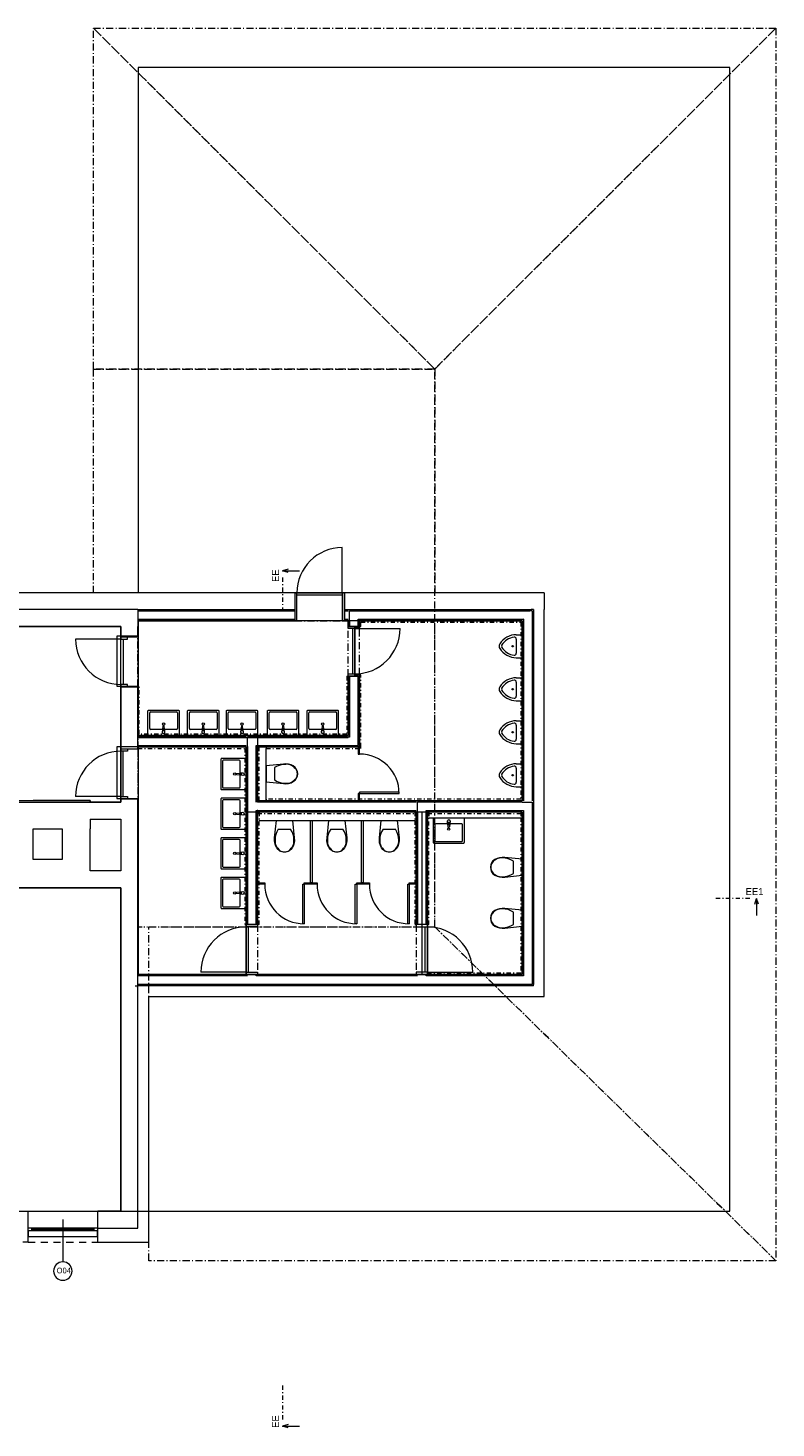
# Model space of a CAD drawing. Header units: millimetres. Extents: x -13540 to 53715, y -38110 to 10383.
# Tile 17 of 17: x 40510 to 53715, y -14755 to 9980. Entities that reach past the tile are written whole.
import ezdxf

# ---------------------------------------------------------------- set-up
doc = ezdxf.new("R2010")
doc.units = ezdxf.units.MM
doc.header["$MEASUREMENT"] = 0
doc.set_wipeout_variables(frame=1)
for name, pattern in [('Wipeout_Contour', [1000, 0, -1000]), ('Čerchovaná M', [225, 125, -42.5, 15, -42.5]), ('Čerchovaná S', [175, 75, -42.5, 15, -42.5]), ('Čerchovaná se dvěma tečkami S', [202.5, 75, -32.5, 15, -32.5, 15, -32.5]), ('Čárkovaná M', [225, 125, -100])]:
    doc.linetypes.add(name, pattern=pattern)
for name, color, linetype in [('01_Zóny.dispozice', 7, 'Continuous'), ('02_Desky', 7, 'Continuous'), ('02_Zdi VNITŘNÍ - nosné', 7, 'Continuous'), ('03_Krov', 7, 'Continuous'), ('05_Podhledy', 7, 'Continuous'), ('05_Zdi.předstěny', 7, 'Continuous'), ('13_Značky.řezy', 7, 'Continuous'), ('Nové_01_Zóny.dispozice', 7, 'Continuous'), ('Nové_02_Zdi VNITŘNÍ - nenosné', 7, 'Continuous'), ('Nové_02_Zdi VNITŘNÍ - nosné', 7, 'Continuous'), ('Nové_02_Zdi VNĚJŠÍ - nosné.obálka', 7, 'Continuous'), ('Nové_05_Obklady', 7, 'Continuous'), ('Nové_05_Podlahy', 7, 'Continuous'), ('Nové_05_Zdi.předstěny', 7, 'Continuous'), ('Nové_09_Interiér.sanita a zařízení', 7, 'Continuous'), ('Nové_Konstrukce – Dělicí čáry vrstev', 7, 'Continuous'), ('Nové_Otvory – Dveře', 7, 'Continuous'), ('Nové_Otvory – Okna', 7, 'Continuous'), ('Nové_Otvory – Značky oken', 7, 'Continuous'), ('Nové_Výplně – Řezové', 7, 'Continuous'), ('Výplně - Povrchové', 7, 'Continuous')]:
    doc.layers.add(name, color=color, linetype=linetype)

# ---------------------------------------------------------------- blocks, each defined once
blk = doc.blocks.new('*X3')
at = {"layer": 'Nové_Výplně – Řezové', "color": 253, "linetype": 'Continuous', "lineweight": 13, "true_color": 0xaaaaaa}
for p, q in [((42437, -6971), (42450, -6959)), ((42442, -6942), (42450, -6950))]:
    blk.add_line(p, q, dxfattribs=at)

msp = doc.modelspace()

# ---------------------------------------------------------------- linework, layer by layer
at = {"layer": '01_Zóny.dispozice', "color": 251, "linetype": 'Continuous', "lineweight": 0, "flags": 128}
for points in [[(49232, -492), (46162, -492), (42453, -492), (42453, -2553), (44562, -2553), (44562, -2752), (44562, -3672), (49232, -3672)], [(44562, -3872), (44362, -3872), (44362, -2722), (42453, -2722), (42453, -6742), (49232, -6742), (49232, -3872), (47262, -3872)]]:
    msp.add_lwpolyline(points, close=True, dxfattribs=at)
at = {"layer": '02_Desky', "color": 251, "linetype": 'Continuous', "lineweight": 0, "flags": 128}
msp.add_lwpolyline([(0, -10923), (52900, -10923), (52900, 9280), (42453, 9280), (42453, 0), (36600, 0), (36600, -293), (27150, -293), (27150, 0), (20150, 0), (20150, -293), (15050, -293)], dxfattribs=at)
at = {"layer": '02_Zdi VNITŘNÍ - nosné', "color": 251, "linetype": 'Continuous', "lineweight": 0, "flags": 128}
for points in [[(40000, -3670), (40600, -3670)], [(41610, -3670), (40600, -3670)], [(41610, -3698), (41610, -3670)], [(40600, -4710), (40600, -4170)], [(40600, -4170), (41110, -4170)], [(41110, -4170), (41110, -4710)], [(41610, -3998), (41610, -4170)], [(41610, -4710), (41610, -4170)], [(41110, -4710), (40600, -4710)], [(41610, -4910), (41610, -4710)], [(40000, -5210), (40600, -5210)], [(40600, -5210), (41610, -5210)]]:
    msp.add_lwpolyline(points, dxfattribs=at)
at = {"layer": '03_Krov', "color": 251, "linetype": 'Čerchovaná M', "lineweight": 0, "flags": 128}
for points in [[(47690, 3955), (41665, 9980)], [(41665, 9980), (53715, 9980)], [(41665, 9980), (47690, 3955)], [(41665, 3955), (41665, 9980)], [(47690, 3955), (53715, 9980)], [(53715, 9980), (47690, 3955)], [(53715, 9980), (53715, -11800)], [(47690, 3955), (41665, 3955)], [(41665, 3955), (47690, 3955)], [(41665, 0), (41665, 3955)], [(47690, 3955), (47690, 0)], [(47690, 0), (41665, 0)], [(42643, -5900), (47690, -5900)], [(42643, -11800), (42643, -5900)], [(53715, -11800), (47690, -5900)], [(47690, -5900), (53715, -11800)], [(53715, -11800), (42643, -11800)]]:
    msp.add_lwpolyline(points, dxfattribs=at)
at = {"layer": '05_Podhledy', "color": 251, "linetype": 'Čerchovaná se dvěma tečkami S', "lineweight": 0, "flags": 128}
msp.add_lwpolyline([(42450, -5900), (47690, -5900), (47690, -492), (42450, -492)], close=True, dxfattribs=at)
at = {"layer": '13_Značky.řezy', "color": 251, "linetype": 'Continuous', "lineweight": 0}
for p, q in [((45103, 419), (45003, 389)), ((45003, 389), (45303, 389)), ((45103, 359), (45003, 389)), ((53344, -5501), (53374, -5401)), ((53374, -5401), (53374, -5701)), ((53404, -5501), (53374, -5401)), ((45103, -14695), (45003, -14725)), ((45003, -14725), (45303, -14725)), ((45103, -14755), (45003, -14725))]:
    msp.add_line(p, q, dxfattribs=at)
at = {"layer": '13_Značky.řezy', "color": 251, "linetype": 'Čerchovaná S', "lineweight": 0}
for p, q in [((45003, 269), (45003, -331)), ((53254, -5401), (52654, -5401)), ((45003, -14005), (45003, -14605))]:
    msp.add_line(p, q, dxfattribs=at)
at = {"layer": 'Nové_01_Zóny.dispozice', "color": 251, "linetype": 'Continuous', "lineweight": 0, "flags": 128}
for points in [[(-4700, -3698), (-4600, -3698), (-4600, -10923), (2345, -10923), (2355, -3698), (42150, -3698), (42150, -593), (-4700, -593)], [(32015, -3998), (32015, -10923), (42150, -10923), (42150, -5210), (40000, -5210), (40000, -3998)]]:
    msp.add_lwpolyline(points, close=True, dxfattribs=at)
at = {"layer": 'Nové_02_Zdi VNITŘNÍ - nenosné', "color": 251, "linetype": 'Continuous', "lineweight": 0}
for p, q in [((45218, 0), (45218, -292)), ((46098, 0), (46098, -292)), ((45218, -292), (45218, -317)), ((45218, -317), (45218, -467)), ((45218, -467), (45218, -492)), ((46098, -292), (46098, -317)), ((46098, -317), (46098, -467)), ((46098, -467), (46098, -492)), ((46162, -592), (46188, -592)), ((46188, -592), (46278, -592)), ((46362, -617), (46278, -617)), ((46362, -592), (46362, -617)), ((46162, -1472), (46188, -1472)), ((46188, -1472), (46278, -1472)), ((46362, -1447), (46278, -1447)), ((46362, -1472), (46362, -1447)), ((44362, -5862), (44387, -5862)), ((44387, -5862), (44538, -5862)), ((44538, -5862), (44562, -5862)), ((47388, -5862), (47363, -5862)), ((47537, -5862), (47388, -5862)), ((47563, -5862), (47537, -5862)), ((44362, -6742), (44387, -6742)), ((44387, -6742), (44538, -6742)), ((44538, -6742), (44562, -6742)), ((47388, -6742), (47363, -6742)), ((47537, -6742), (47388, -6742)), ((47563, -6742), (47537, -6742))]:
    msp.add_line(p, q, dxfattribs=at)
at = {"layer": 'Nové_02_Zdi VNITŘNÍ - nenosné', "color": 251, "linetype": 'Continuous', "lineweight": 0, "flags": 128}
for points in [[(45218, 0), (42450, 0)], [(47690, 0), (46098, 0)], [(49625, 0), (47690, 0)], [(49625, 0), (49625, -292)], [(42450, -292), (42450, -492)], [(42450, -492), (45218, -492)], [(46098, -492), (46162, -492)], [(46162, -492), (46162, -592)], [(46362, -492), (47690, -492)], [(46362, -592), (46362, -492)], [(47690, -492), (49232, -492)], [(49232, -492), (49232, -3672)], [(49625, -6942), (49625, -292)], [(46162, -1472), (46162, -2522)], [(46362, -2722), (46362, -1472)], [(46162, -2522), (42450, -2522)], [(42450, -2722), (44362, -2722)], [(44362, -2722), (44362, -5862)], [(44562, -3672), (44562, -2722)], [(44562, -2722), (46362, -2722)], [(49232, -3672), (44562, -3672)], [(44562, -5862), (44562, -3872)], [(44562, -3872), (47363, -3872)], [(47363, -3872), (47363, -5862)], [(47563, -5862), (47563, -3872)], [(47563, -3872), (49232, -3872)], [(49232, -3872), (49232, -6742)], [(44362, -6742), (42450, -6742)], [(47363, -6742), (44562, -6742)], [(49232, -6742), (47563, -6742)], [(42643, -7134), (49625, -7134)], [(49625, -7134), (49625, -6942)]]:
    msp.add_lwpolyline(points, dxfattribs=at)
at = {"layer": 'Nové_02_Zdi VNITŘNÍ - nosné', "color": 251, "linetype": 'Continuous', "lineweight": 0}
for p, q in [((42150, -778), (42265, -778)), ((42265, -778), (42450, -778)), ((42150, -1658), (42265, -1658)), ((42265, -1658), (42450, -1658)), ((42150, -2757), (42265, -2757)), ((42265, -2757), (42450, -2757)), ((42150, -3637), (42265, -3637)), ((42265, -3637), (42450, -3637))]:
    msp.add_line(p, q, dxfattribs=at)
at = {"layer": 'Nové_02_Zdi VNITŘNÍ - nosné', "color": 251, "linetype": 'Continuous', "lineweight": 0, "flags": 128}
for points in [[(42150, -593), (42150, -778)], [(42450, -778), (42450, -593)], [(42150, -1658), (42150, -2757)], [(42450, -2757), (42450, -1658)], [(42150, -3698), (41610, -3698)], [(42150, -3637), (42150, -3698)], [(42450, -6742), (42450, -3637)], [(41610, -3998), (42150, -3998)], [(42150, -3998), (42150, -4910)], [(42150, -4910), (41610, -4910)], [(41610, -5210), (42150, -5210)], [(42150, -5210), (42150, -6742)]]:
    msp.add_lwpolyline(points, dxfattribs=at)
at = {"layer": 'Nové_02_Zdi VNĚJŠÍ - nosné.obálka', "color": 251, "linetype": 'Continuous', "lineweight": 0}
for p, q in [((40510, -11220), (40510, -10923)), ((41740, -11220), (41740, -10923)), ((40510, -11223), (40510, -11220)), ((40510, -11270), (40510, -11223)), ((40510, -11470), (40510, -11270)), ((40510, -11470), (40510, -11270)), ((41740, -11223), (41740, -11220)), ((41740, -11270), (41740, -11223)), ((41740, -11470), (41740, -11270)), ((41740, -11470), (41740, -11270)), ((40510, -11470), (40420, -11470)), ((41740, -11470), (41830, -11470))]:
    msp.add_line(p, q, dxfattribs=at)
at = {"layer": 'Nové_02_Zdi VNĚJŠÍ - nosné.obálka', "color": 251, "linetype": 'Continuous', "lineweight": 0, "flags": 128}
for points in [[(42450, 0), (37980, 0)], [(42450, -292), (42450, -293)], [(42450, -293), (42450, -593)], [(37980, -593), (42150, -593)], [(42150, -6742), (42150, -10923)], [(42643, -11223), (42643, -7134)], [(42150, -10923), (41740, -10923)], [(42643, -11470), (42643, -11223)], [(41740, -11470), (42643, -11470)]]:
    msp.add_lwpolyline(points, dxfattribs=at)
at = {"layer": 'Nové_05_Obklady', "color": 251, "linetype": 'Continuous', "lineweight": 0, "flags": 128}
for points in [[(46362, -492), (46362, -517)], [(49208, -492), (46362, -492)], [(49232, -492), (49208, -492)], [(49232, -3647), (49232, -492)], [(46362, -517), (46362, -592)], [(46388, -592), (46362, -592)], [(46138, -1472), (46162, -1472)], [(46162, -2522), (46162, -1472)], [(46388, -1448), (46362, -1448)], [(46362, -1448), (46362, -2722)], [(42475, -1658), (42450, -1658)], [(42450, -1658), (42450, -2497)], [(42450, -2522), (42450, -2497)], [(42450, -2522), (46138, -2522)], [(46162, -2522), (46138, -2522)], [(44362, -2722), (42450, -2722)], [(42450, -2747), (42450, -2722)], [(44362, -2722), (44362, -2747)], [(44362, -5862), (44362, -2747)], [(44562, -2722), (44713, -2722)], [(44562, -2722), (44562, -3672)], [(46362, -2722), (44713, -2722)], [(46388, -2747), (46388, -2722)], [(44588, -3672), (44562, -3672)], [(44713, -3647), (44713, -3672)], [(44713, -3672), (49232, -3672)], [(49232, -3672), (49232, -3647)], [(44338, -5862), (44362, -5862)], [(44588, -5862), (44562, -5862)], [(47338, -5862), (47363, -5862)], [(47588, -5862), (47563, -5862)], [(47563, -6717), (47563, -6742)], [(47563, -6742), (49208, -6742)], [(49232, -6742), (49208, -6742)]]:
    msp.add_lwpolyline(points, dxfattribs=at)
at = {"layer": 'Nové_05_Obklady', "color": 251, "linetype": 'Čerchovaná S', "lineweight": 0, "flags": 128}
for points in [[(46388, -517), (49208, -517)], [(46388, -592), (46388, -517)], [(49208, -517), (49208, -3647)], [(46138, -1472), (46138, -2497)], [(46388, -2722), (46388, -1448)], [(42475, -2497), (42475, -1658)], [(46138, -2497), (42475, -2497)], [(42450, -2747), (44338, -2747)], [(44338, -2747), (44338, -5862)], [(44588, -3672), (44588, -2722)], [(44713, -2747), (46388, -2747)], [(49208, -3647), (44713, -3647)], [(49208, -6717), (47563, -6717)]]:
    msp.add_lwpolyline(points, dxfattribs=at)
at = {"layer": 'Nové_05_Podlahy', "color": 251, "linetype": 'Continuous', "lineweight": 0, "flags": 128}
for points in [[(42077, -1648), (42450, -1648), (42450, -2553), (46162, -2553), (46162, -1474), (46278, -1474), (46278, -594), (46162, -594), (46162, -492), (46098, -492), (46098, 0), (45218, 0), (45218, -492), (42450, -492), (42450, -768), (42077, -768)], [(44562, -2722), (44562, -3672), (49232, -3672), (49232, -492), (47690, -492), (46362, -492), (46362, -594), (46278, -594), (46278, -1474), (46362, -1474), (46362, -2722)], [(44362, -2722), (42077, -2722), (42077, -3633), (42450, -3633), (42450, -6742), (44362, -6742)], [(32015, -10923), (42150, -10923), (42150, -5210), (40000, -5210), (40000, -3998), (39300, -3998), (39300, -3698), (37800, -3698), (37800, -3998), (36800, -3998), (36800, -3698), (35300, -3698), (35300, -3998), (34300, -3998), (34300, -3698), (33320, -3698), (33320, -3998), (32015, -3998), (32015, -5347), (31900, -5347), (31900, -6327), (32015, -6327)], [(44362, -6742), (44562, -6742), (47262, -6742), (47563, -6742), (47563, -5862), (47363, -5862), (47363, -3872), (44562, -3872), (44562, -5862), (44362, -5862)], [(49232, -3872), (47463, -3872), (47463, -6742), (49232, -6742)]]:
    msp.add_lwpolyline(points, close=True, dxfattribs=at)
msp.add_lwpolyline([(2355, -3698), (40000, -3698), (40000, -3670), (41610, -3670), (41610, -3698), (42150, -3698), (42150, -593), (37980, -593), (37980, -478), (36800, -478), (36800, -593), (26950, -593), (26950, -423), (20350, -423), (20350, -593), (14850, -593)], dxfattribs=at)
at = {"layer": 'Nové_05_Zdi.předstěny', "color": 251, "linetype": 'Continuous', "lineweight": 0, "flags": 128}
for points in [[(44562, -2722), (44562, -3672)], [(44713, -3672), (44713, -2747)], [(44713, -3672), (44562, -3672)]]:
    msp.add_lwpolyline(points, dxfattribs=at)
at = {"layer": 'Nové_09_Interiér.sanita a zařízení', "color": 251, "linetype": 'Continuous', "lineweight": 0}
for p, q in [((49131, -739), (49232, -739)), ((49232, -1145), (49232, -739)), ((49131, -817), (49131, -1067)), ((49131, -1145), (49232, -1145)), ((49131, -1499), (49232, -1499)), ((49131, -1577), (49131, -1827)), ((49232, -1905), (49232, -1499)), ((49131, -1905), (49232, -1905)), ((42658, -2397), (42658, -2117)), ((42673, -2102), (43133, -2102)), ((43148, -2117), (43148, -2397)), ((43358, -2397), (43358, -2117)), ((43373, -2102), (43833, -2102)), ((43848, -2117), (43848, -2397)), ((44043, -2397), (44043, -2117)), ((44058, -2102), (44518, -2102)), ((44533, -2117), (44533, -2397)), ((44768, -2397), (44768, -2117)), ((44783, -2102), (45243, -2102)), ((45258, -2117), (45258, -2397)), ((45468, -2397), (45468, -2117)), ((45483, -2102), (45943, -2102)), ((45958, -2117), (45958, -2397)), ((43133, -2412), (42673, -2412)), ((42889, -2437), (42889, -2422)), ((42916, -2437), (42889, -2437)), ((42916, -2422), (42916, -2437)), ((43833, -2412), (43373, -2412)), ((43589, -2437), (43589, -2422)), ((43616, -2437), (43589, -2437)), ((43616, -2422), (43616, -2437)), ((44518, -2412), (44058, -2412)), ((44274, -2437), (44274, -2422)), ((44301, -2437), (44274, -2437)), ((44301, -2422), (44301, -2437)), ((45243, -2412), (44783, -2412)), ((44999, -2437), (44999, -2422)), ((45026, -2437), (44999, -2437)), ((45026, -2422), (45026, -2437)), ((45943, -2412), (45483, -2412)), ((45699, -2437), (45699, -2422)), ((45726, -2437), (45699, -2437)), ((45726, -2422), (45726, -2437)), ((49131, -2259), (49232, -2259)), ((49131, -2337), (49131, -2587)), ((49232, -2665), (49232, -2259)), ((49131, -2665), (49232, -2665)), ((44238, -2957), (43958, -2957)), ((43943, -2972), (43943, -3432)), ((44253, -3432), (44253, -2972)), ((44278, -3189), (44263, -3189)), ((44278, -3216), (44278, -3189)), ((44864, -3088), (44864, -3197)), ((44864, -3197), (44864, -3306)), ((49131, -3019), (49232, -3019)), ((49131, -3097), (49131, -3347)), ((49232, -3425), (49232, -3019)), ((43958, -3447), (44238, -3447)), ((44263, -3216), (44278, -3216)), ((49131, -3425), (49232, -3425)), ((43943, -3672), (43943, -4132)), ((44238, -3657), (43958, -3657)), ((44253, -4132), (44253, -3672)), ((44278, -3889), (44263, -3889)), ((44263, -3916), (44278, -3916)), ((44278, -3916), (44278, -3889)), ((43958, -4147), (44238, -4147)), ((44929, -4173), (45038, -4173)), ((45038, -4173), (45146, -4173)), ((45854, -4173), (45963, -4173)), ((45963, -4173), (46071, -4173)), ((46779, -4173), (46888, -4173)), ((46888, -4173), (46996, -4173)), ((47693, -4097), (47693, -4377)), ((48168, -4082), (47708, -4082)), ((47924, -4057), (47924, -4072)), ((47951, -4057), (47924, -4057)), ((47951, -4072), (47951, -4057)), ((48183, -4377), (48183, -4097)), ((43943, -4372), (43943, -4832)), ((44238, -4357), (43958, -4357)), ((44253, -4832), (44253, -4372)), ((47708, -4392), (48168, -4392)), ((44278, -4589), (44263, -4589)), ((44263, -4616), (44278, -4616)), ((44278, -4616), (44278, -4589)), ((43958, -4847), (44238, -4847)), ((49081, -4849), (49081, -4741)), ((49081, -4958), (49081, -4849)), ((43943, -5072), (43943, -5532)), ((44238, -5057), (43958, -5057)), ((44253, -5532), (44253, -5072)), ((45388, -5147), (45388, -5122)), ((45388, -5122), (45513, -5122)), ((45513, -5147), (45388, -5147)), ((45513, -5122), (45613, -5122)), ((45613, -5147), (45513, -5147)), ((45613, -5122), (45613, -5147)), ((46313, -5147), (46313, -5122)), ((46313, -5122), (46413, -5122)), ((46413, -5147), (46313, -5147)), ((46413, -5122), (46538, -5122)), ((46538, -5147), (46413, -5147)), ((46538, -5122), (46538, -5147)), ((44278, -5289), (44263, -5289)), ((44263, -5316), (44278, -5316)), ((44278, -5316), (44278, -5289)), ((43958, -5547), (44238, -5547)), ((49081, -5749), (49081, -5641)), ((49081, -5858), (49081, -5749))]:
    msp.add_line(p, q, dxfattribs=at)
at = {"layer": 'Nové_09_Interiér.sanita a zařízení', "color": 251, "linetype": 'Continuous', "lineweight": 0, "flags": 128}
for points in [[(43163, -2522), (42643, -2522, -0.414214), (42628, -2507), (42628, -2087, -0.414214), (42643, -2072), (43163, -2072, -0.414214), (43178, -2087), (43178, -2507, -0.414214)], [(43863, -2522), (43343, -2522, -0.414214), (43328, -2507), (43328, -2087, -0.414214), (43343, -2072), (43863, -2072, -0.414214), (43878, -2087), (43878, -2507, -0.414214)], [(44548, -2522), (44028, -2522, -0.414214), (44013, -2507), (44013, -2087, -0.414214), (44028, -2072), (44548, -2072, -0.414214), (44562, -2087), (44562, -2507, -0.414214)], [(45273, -2522), (44753, -2522, -0.414214), (44738, -2507), (44738, -2087, -0.414214), (44753, -2072), (45273, -2072, -0.414214), (45288, -2087), (45288, -2507, -0.414214)], [(45973, -2522), (45453, -2522, -0.414214), (45438, -2507), (45438, -2087, -0.414214), (45453, -2072), (45973, -2072, -0.414214), (45988, -2087), (45988, -2507, -0.414214)], [(42928, -2462), (42924, -2420, 0.12102), (42920, -2411), (42914, -2358, 0.882566), (42891, -2358), (42885, -2411, 0.12102), (42882, -2420), (42878, -2462, 1)], [(43628, -2462), (43624, -2420, 0.12102), (43620, -2411), (43614, -2358, 0.882566), (43591, -2358), (43585, -2411, 0.12102), (43582, -2420), (43578, -2462, 1)], [(44313, -2462), (44309, -2420, 0.12102), (44305, -2411), (44299, -2358, 0.882566), (44276, -2358), (44270, -2411, 0.12102), (44267, -2420), (44263, -2462, 1)], [(45038, -2462), (45034, -2420, 0.12102), (45030, -2411), (45024, -2358, 0.882566), (45001, -2358), (44995, -2411, 0.12102), (44992, -2420), (44988, -2462, 1)], [(45738, -2462), (45734, -2420, 0.12102), (45730, -2411), (45724, -2358, 0.882566), (45701, -2358), (45695, -2411, 0.12102), (45692, -2420), (45688, -2462, 1)], [(44362, -3462), (44362, -2942, 0.414214), (44348, -2927), (43928, -2927, 0.414214), (43913, -2942), (43913, -3462, 0.414214), (43928, -3477), (44348, -3477, 0.414214)], [(44303, -3227), (44261, -3223, -0.12102), (44251, -3220), (44198, -3214, -0.882566), (44198, -3191), (44251, -3185, -0.12102), (44261, -3181), (44303, -3177, -1)], [(44362, -4162), (44362, -3642, 0.414214), (44348, -3627), (43928, -3627, 0.414214), (43913, -3642), (43913, -4162, 0.414214), (43928, -4177), (44348, -4177, 0.414214)], [(44303, -3927), (44261, -3923, -0.12102), (44251, -3920), (44198, -3914, -0.882566), (44198, -3891), (44251, -3885, -0.12102), (44261, -3881), (44303, -3877, -1)], [(48198, -3972), (47678, -3972, 0.414214), (47663, -3987), (47663, -4407, 0.414214), (47678, -4422), (48198, -4422, 0.414214), (48213, -4407), (48213, -3987, 0.414214)], [(47963, -4032), (47959, -4074, -0.12102), (47955, -4083), (47949, -4136, -0.882566), (47926, -4136), (47920, -4083, -0.12102), (47917, -4074), (47913, -4032, -1)], [(44362, -4862), (44362, -4342, 0.414214), (44348, -4327), (43928, -4327, 0.414214), (43913, -4342), (43913, -4862, 0.414214), (43928, -4877), (44348, -4877, 0.414214)], [(44303, -4627), (44261, -4623, -0.12102), (44251, -4620), (44198, -4614, -0.882566), (44198, -4591), (44251, -4585, -0.12102), (44261, -4581), (44303, -4577, -1)], [(44362, -5562), (44362, -5042, 0.414214), (44348, -5027), (43928, -5027, 0.414214), (43913, -5042), (43913, -5562, 0.414214), (43928, -5577), (44348, -5577, 0.414214)], [(44303, -5327), (44261, -5323, -0.12102), (44251, -5320), (44198, -5314, -0.882566), (44198, -5291), (44251, -5285, -0.12102), (44261, -5281), (44303, -5277, -1)]]:
    msp.add_lwpolyline(points, format="xyb", close=True, dxfattribs=at)
for points in [[(46362, -2722), (46337, -2722), (46337, -2847), (46362, -2847)], [(45109, -3366), (45153, -3354), (45194, -3335), (45226, -3309), (45251, -3276), (45267, -3238), (45273, -3197), (45267, -3156), (45251, -3118), (45226, -3085), (45194, -3059), (45153, -3040), (45109, -3028), (45064, -3022), (45019, -3024), (44713, -3056), (44713, -3338), (45019, -3370), (45064, -3372)], [(44713, -3074), (44713, -3320), (44718, -3320), (44718, -3074)], [(46362, -3547), (46337, -3547), (46337, -3672), (46362, -3672)], [(46362, -3547), (47063, -3547), (47063, -3522), (46362, -3522)], [(45207, -4419), (45195, -4462), (45175, -4503), (45150, -4536), (45117, -4561), (45079, -4577), (45038, -4582), (44996, -4577), (44958, -4561), (44925, -4536), (44900, -4503), (44880, -4462), (44868, -4419), (44863, -4374), (44864, -4329), (44897, -4022), (45178, -4022), (45211, -4329), (45212, -4374)], [(44915, -4022), (45161, -4022), (45161, -4027), (44915, -4027)], [(45500, -4022), (45525, -4022), (45525, -5122), (45500, -5122)], [(46132, -4419), (46120, -4462), (46100, -4503), (46075, -4536), (46042, -4561), (46004, -4577), (45963, -4582), (45921, -4577), (45883, -4561), (45850, -4536), (45825, -4503), (45805, -4462), (45793, -4419), (45788, -4374), (45789, -4329), (45822, -4022), (46103, -4022), (46136, -4329), (46137, -4374)], [(45840, -4022), (46086, -4022), (46086, -4027), (45840, -4027)], [(46400, -4022), (46425, -4022), (46425, -5122), (46400, -5122)], [(47057, -4419), (47045, -4462), (47025, -4503), (47000, -4536), (46967, -4561), (46929, -4577), (46888, -4582), (46846, -4577), (46808, -4561), (46775, -4536), (46750, -4503), (46730, -4462), (46718, -4419), (46713, -4374), (46714, -4329), (46747, -4022), (47028, -4022), (47061, -4329), (47062, -4374)], [(46765, -4022), (47011, -4022), (47011, -4027), (46765, -4027)], [(48836, -4680), (48792, -4692), (48751, -4711), (48719, -4737), (48694, -4770), (48678, -4808), (48672, -4849), (48678, -4890), (48694, -4929), (48719, -4962), (48751, -4987), (48792, -5006), (48836, -5019), (48881, -5024), (48926, -5023), (49232, -4990), (49232, -4708), (48926, -4676), (48881, -4675)], [(49232, -4972), (49232, -4726), (49228, -4726), (49228, -4972)], [(44562, -5147), (44562, -5122), (44688, -5122), (44688, -5147)], [(45388, -5147), (45388, -5847), (45363, -5847), (45363, -5147)], [(46313, -5147), (46313, -5847), (46288, -5847), (46288, -5147)], [(47238, -5147), (47238, -5847), (47213, -5847), (47213, -5147)], [(47238, -5147), (47238, -5122), (47363, -5122), (47363, -5147)], [(48836, -5580), (48792, -5592), (48751, -5611), (48719, -5637), (48694, -5670), (48678, -5708), (48672, -5749), (48678, -5790), (48694, -5829), (48719, -5862), (48751, -5887), (48792, -5906), (48836, -5919), (48881, -5924), (48926, -5923), (49232, -5890), (49232, -5608), (48926, -5576), (48881, -5575)], [(49232, -5872), (49232, -5626), (49228, -5626), (49228, -5872)]]:
    msp.add_lwpolyline(points, close=True, dxfattribs=at)
at = {"layer": 'Nové_09_Interiér.sanita a zařízení', "color": 251, "linetype": 'Continuous', "lineweight": 0}
for centre, radius in [((49066, -942), 12.6), ((49066, -1702), 12.6), ((42903, -2319), 20), ((43603, -2319), 20), ((44288, -2319), 20), ((45013, -2319), 20), ((45713, -2319), 20), ((49066, -2462), 12.6), ((44160, -3202), 20), ((49066, -3222), 12.6), ((44160, -3902), 20), ((47938, -4175), 20), ((44160, -4602), 20), ((44160, -5302), 20)]:
    msp.add_circle(centre, radius, dxfattribs=at)
for centre, radius, start, end in [((49131, -1084), 345, 90, 148.1092), ((48903, -942), 76.1, 148.1092, 211.8908), ((49131, -800), 345, 211.8908, 270), ((48903, -942), 35.5, 148.1092, 211.8908), ((49131, -1084), 305, 97.5275, 148.1092), ((49131, -800), 305, 211.8908, 262.4725), ((49095, -817), 35.5, 0, 97.0582), ((49095, -1067), 35.5, 262.9418, 0), ((48903, -1702), 76.1, 148.1092, 211.8908), ((49131, -1844), 345, 90, 148.1092), ((48903, -1702), 35.5, 148.1092, 211.8908), ((49131, -1844), 305, 97.5275, 148.1092), ((49131, -1560), 305, 211.8908, 262.4725), ((49095, -1577), 35.5, 0, 97.0582), ((49131, -1560), 345, 211.8908, 270), ((49095, -1827), 35.5, 262.9418, 0), ((42673, -2117), 15, 90, 180), ((43133, -2117), 15, 0, 90), ((43373, -2117), 15, 90, 180), ((43833, -2117), 15, 0, 90), ((44058, -2117), 15, 90, 180), ((44518, -2117), 15, 0, 90), ((44783, -2117), 15, 90, 180), ((45243, -2117), 15, 0, 90), ((45483, -2117), 15, 90, 180), ((45943, -2117), 15, 0, 90), ((42673, -2397), 15, 180, 270), ((42903, -2422), 21.1, 32.771, 147.229), ((42903, -2422), 13.6, 0, 180), ((43133, -2397), 15, 270, 0), ((43373, -2397), 15, 180, 270), ((43603, -2422), 21.1, 32.771, 147.229), ((43603, -2422), 13.6, 0, 180), ((43833, -2397), 15, 270, 0), ((44058, -2397), 15, 180, 270), ((44288, -2422), 21.1, 32.771, 147.229), ((44288, -2422), 13.6, 0, 180), ((44518, -2397), 15, 270, 0), ((44783, -2397), 15, 180, 270), ((45013, -2422), 21.1, 32.771, 147.229), ((45013, -2422), 13.6, 0, 180), ((45243, -2397), 15, 270, 0), ((45483, -2397), 15, 180, 270), ((45713, -2422), 21.1, 32.771, 147.229), ((45713, -2422), 13.6, 0, 180), ((45943, -2397), 15, 270, 0), ((48903, -2462), 76.1, 148.1092, 211.8908), ((49131, -2604), 345, 90, 148.1092), ((48903, -2462), 35.5, 148.1092, 211.8908), ((49131, -2604), 305, 97.5275, 148.1092), ((49095, -2337), 35.5, 0, 97.0582), ((49131, -2320), 345, 211.8908, 270), ((49131, -2320), 305, 211.8908, 262.4725), ((49095, -2587), 35.5, 262.9418, 0), ((43958, -2972), 15, 90, 180), ((44238, -2972), 15, 0, 90), ((46362, -3547), 700, 0, 90), ((44262, -3202), 21.1, 122.771, 237.229), ((44263, -3202), 13.6, 90, 270), ((48903, -3222), 76.1, 148.1092, 211.8908), ((49131, -3364), 345, 90, 148.1092), ((48903, -3222), 35.5, 148.1092, 211.8908), ((49131, -3364), 305, 97.5275, 148.1092), ((49095, -3097), 35.5, 0, 97.0582), ((43958, -3432), 15, 180, 270), ((44238, -3432), 15, 270, 0), ((49131, -3080), 345, 211.8908, 270), ((49131, -3080), 305, 211.8908, 262.4725), ((49095, -3347), 35.5, 262.9418, 0), ((43958, -3672), 15, 90, 180), ((44238, -3672), 15, 0, 90), ((44262, -3902), 21.1, 122.771, 237.229), ((44263, -3902), 13.6, 90, 270), ((43958, -4132), 15, 180, 270), ((44238, -4132), 15, 270, 0), ((47708, -4097), 15, 90, 180), ((47938, -4072), 21.1, 212.771, 327.229), ((47938, -4072), 13.6, 180, 0), ((48168, -4097), 15, 0, 90), ((43958, -4372), 15, 90, 180), ((44238, -4372), 15, 0, 90), ((47708, -4377), 15, 180, 270), ((48168, -4377), 15, 270, 0), ((44262, -4602), 21.1, 122.771, 237.229), ((44263, -4602), 13.6, 90, 270), ((43958, -4832), 15, 180, 270), ((44238, -4832), 15, 270, 0), ((43958, -5072), 15, 90, 180), ((44238, -5072), 15, 0, 90), ((45388, -5147), 700, 180, 270), ((46313, -5147), 700, 180, 270), ((47238, -5147), 700, 180, 270), ((44262, -5302), 21.1, 122.771, 237.229), ((44263, -5302), 13.6, 90, 270), ((43958, -5532), 15, 180, 270), ((44238, -5532), 15, 270, 0)]:
    msp.add_arc(centre, radius, start, end, dxfattribs=at)
for centre, major_axis, start_param, end_param in [((45052, -3455), (0, 425), 6.259567, 6.812588), ((45073, -3286), (0, 257), 5.438324, 6.338913), ((45144, -3198), (0, 139), 4.71825, 5.344894), ((45144, -3196), (0, 139), 4.079884, 4.706528), ((45052, -2939), (0, 425), 2.612188, 3.165208), ((45073, -3108), (0, 257), 3.085861, 3.98645), ((45296, -4361), (425, 0), 2.61219, 3.165211), ((44779, -4361), (425, 0), 6.259569, 6.81259), ((46221, -4361), (425, 0), 2.61219, 3.165211), ((45704, -4361), (425, 0), 6.259569, 6.81259), ((47146, -4361), (425, 0), 2.61219, 3.165211), ((46629, -4361), (425, 0), 6.259569, 6.81259), ((45127, -4383), (257, 0), 3.085865, 3.986454), ((44948, -4383), (257, 0), 5.438328, 6.338917), ((46052, -4383), (257, 0), 3.085865, 3.986454), ((45873, -4383), (257, 0), 5.438328, 6.338917), ((46977, -4383), (257, 0), 3.085865, 3.986454), ((46798, -4383), (257, 0), 5.438328, 6.338917), ((45038, -4453), (139, 0), 4.079884, 4.706528), ((45037, -4453), (139, 0), 4.71825, 5.344893), ((45963, -4453), (139, 0), 4.079884, 4.706528), ((45962, -4453), (139, 0), 4.71825, 5.344893), ((46888, -4453), (139, 0), 4.079884, 4.706528), ((46887, -4453), (139, 0), 4.71825, 5.344893), ((48872, -4939), (0, 257), 6.227454, 7.128043), ((48893, -5108), (0, 425), 5.753781, 6.306801), ((48801, -4850), (0, 139), 0.938292, 1.564936), ((48801, -4849), (0, 139), 1.576657, 2.203301), ((48872, -4760), (0, 257), 2.296732, 3.19732), ((48893, -4591), (0, 425), 3.117975, 3.670995), ((48801, -5750), (0, 139), 0.938292, 1.564936), ((48872, -5839), (0, 257), 6.227454, 7.128043), ((48893, -6008), (0, 425), 5.753781, 6.306801), ((48801, -5749), (0, 139), 1.576657, 2.203301), ((48872, -5660), (0, 257), 2.296732, 3.19732), ((48893, -5491), (0, 425), 3.117975, 3.670995)]:
    msp.add_ellipse(centre, major_axis=major_axis, ratio=0.875546, start_param=start_param, end_param=end_param, dxfattribs=at)
at = {"layer": 'Nové_Konstrukce – Dělicí čáry vrstev', "color": 251, "linetype": 'Continuous', "lineweight": 0}
for p, q in [((42450, -293), (37980, -293)), ((42450, -292), (45218, -292)), ((42450, -317), (45218, -317)), ((42450, -467), (45218, -467)), ((46098, -292), (47690, -292)), ((46098, -317), (46162, -317)), ((46098, -467), (46162, -467)), ((46162, -492), (46162, -592)), ((46188, -467), (46188, -317)), ((46188, -317), (47690, -317)), ((46188, -467), (46188, -317)), ((46188, -492), (46188, -467)), ((46188, -492), (46188, -592)), ((46337, -592), (46337, -492)), ((46337, -492), (46337, -467)), ((46337, -467), (47690, -467)), ((46337, -492), (46337, -467)), ((46362, -592), (46362, -492)), ((47690, -292), (49392, -292)), ((47690, -317), (49372, -317)), ((47690, -467), (49252, -467)), ((49258, -467), (49252, -467)), ((49258, -467), (49252, -467)), ((49258, -467), (49258, -3672)), ((49408, -317), (49372, -317)), ((49408, -317), (49372, -317)), ((49408, -292), (49392, -292)), ((49433, -292), (49408, -292)), ((49433, -292), (49408, -292)), ((49408, -317), (49408, -3672)), ((49433, -292), (49433, -6917)), ((46278, -592), (46278, -617)), ((46337, -592), (46278, -592)), ((46162, -1472), (46162, -2522)), ((46188, -1472), (46188, -2547)), ((46278, -1472), (46278, -1447)), ((46337, -1472), (46278, -1472)), ((46337, -2547), (46337, -1472)), ((46362, -2697), (46362, -1472)), ((44362, -2522), (42450, -2522)), ((44362, -2547), (42450, -2547)), ((42450, -2697), (44362, -2697)), ((44387, -2522), (44362, -2522)), ((46162, -2522), (44387, -2522)), ((44387, -2697), (44387, -2547)), ((44538, -2547), (44387, -2547)), ((44387, -2697), (44387, -2547)), ((44387, -2722), (44387, -2697)), ((46188, -2547), (44538, -2547)), ((44538, -2722), (44538, -2697)), ((44538, -2722), (44538, -2697)), ((44538, -2697), (46188, -2697)), ((46188, -2697), (46337, -2697)), ((46337, -2697), (46337, -2547)), ((46362, -2722), (46362, -2697)), ((46362, -2722), (46362, -2697)), ((42450, -2722), (44362, -2722)), ((44362, -2722), (44362, -3672)), ((44387, -2722), (44387, -3672)), ((44538, -3672), (44538, -2722)), ((44562, -3672), (44562, -2722)), ((44562, -2722), (46337, -2722)), ((44713, -2722), (44713, -2747)), ((44713, -2722), (44713, -2747)), ((46337, -2722), (46362, -2722)), ((44362, -3672), (44362, -5862)), ((44387, -3672), (44387, -3697)), ((44387, -3697), (44387, -3847)), ((44538, -3697), (44538, -3672)), ((44562, -3697), (44562, -3672)), ((47363, -3672), (44562, -3672)), ((47363, -3697), (44562, -3697)), ((47388, -3672), (47363, -3672)), ((49232, -3672), (47388, -3672)), ((47388, -3847), (47388, -3697)), ((47537, -3697), (47388, -3697)), ((47388, -3847), (47388, -3697)), ((49232, -3697), (47537, -3697)), ((49232, -3697), (49258, -3697)), ((49258, -3697), (49408, -3697)), ((49258, -3697), (49408, -3697)), ((49408, -3697), (49408, -6917)), ((44387, -3847), (44387, -5862)), ((44538, -3847), (44562, -3847)), ((44538, -5862), (44538, -3847)), ((44538, -3847), (44562, -3847)), ((44562, -3847), (47363, -3847)), ((44562, -5862), (44562, -3872)), ((44562, -3872), (47363, -3872)), ((47363, -3872), (47363, -5862)), ((47388, -3872), (47388, -3847)), ((47388, -3872), (47388, -5862)), ((47537, -5862), (47537, -3872)), ((47537, -3872), (47537, -3847)), ((47537, -3872), (47537, -3847)), ((47537, -3847), (49232, -3847)), ((47563, -5862), (47563, -3872)), ((47563, -3872), (49232, -3872)), ((49232, -3847), (49258, -3847)), ((49232, -3847), (49258, -3847)), ((49258, -3847), (49258, -6767)), ((42450, -6767), (42450, -6742)), ((42450, -6767), (42450, -6742)), ((42450, -6917), (42450, -6767)), ((42450, -6917), (42450, -6767)), ((44362, -6767), (42450, -6767)), ((42450, -6942), (42450, -6917)), ((42450, -6942), (42450, -6917)), ((44362, -6917), (42450, -6917)), ((44387, -6767), (44362, -6767)), ((47363, -6917), (44362, -6917)), ((44538, -6767), (44538, -6742)), ((44538, -6767), (44538, -6742)), ((47363, -6767), (44538, -6767)), ((47388, -6767), (47363, -6767)), ((49408, -6917), (47363, -6917)), ((47537, -6767), (47537, -6742)), ((47537, -6767), (47537, -6742)), ((49258, -6767), (47537, -6767)), ((49433, -6942), (49433, -6917)), ((49433, -6942), (49433, -6917)), ((42401, -6942), (42450, -6942)), ((42401, -6942), (42450, -6942)), ((42450, -6981), (42450, -6942)), ((42643, -6942), (42450, -6942)), ((42643, -6942), (42450, -6942)), ((42450, -10923), (42450, -6981)), ((49433, -6942), (42643, -6942)), ((42450, -11223), (42450, -10923)), ((41740, -11223), (42150, -11223)), ((42150, -11223), (42420, -11223)), ((42150, -11223), (42420, -11223)), ((42420, -11223), (42450, -11223)), ((42420, -11223), (42450, -11223))]:
    msp.add_line(p, q, dxfattribs=at)
for p in [(44387, -2722), (44538, -2722), (44562, -3847), (44562, -3872), (44562, -3872), (47388, -3872), (47537, -3872), (42150, -6742), (42150, -6742)]:
    msp.add_point(p, dxfattribs=at)
at = {"layer": 'Nové_Otvory – Dveře', "color": 251, "linetype": 'Continuous', "lineweight": 0}
for p, q in [((46058, 0), (46058, 800)), ((45258, 0), (45218, 0)), ((45218, 0), (45218, -492)), ((45218, 0), (45218, -292)), ((45218, 0), (45218, -292)), ((45258, -492), (45258, 0)), ((45258, 0), (46058, 0)), ((45258, -40), (45258, 0)), ((46058, -40), (45258, -40)), ((46098, 0), (46058, 0)), ((46058, 0), (46058, -492)), ((46058, 0), (46058, -40)), ((46098, -492), (46098, 0)), ((46098, 0), (46098, -292)), ((46098, 0), (46098, -292)), ((45218, -292), (45218, -317)), ((45218, -292), (45218, -317)), ((45218, -317), (45218, -467)), ((45218, -317), (45218, -467)), ((45218, -467), (45218, -492)), ((45218, -467), (45218, -492)), ((45218, -492), (45258, -492)), ((46058, -492), (46098, -492)), ((46098, -292), (46098, -317)), ((46098, -292), (46098, -317)), ((46098, -317), (46098, -467)), ((46098, -317), (46098, -467)), ((46098, -467), (46098, -492)), ((46098, -467), (46098, -492)), ((46162, -592), (46278, -592)), ((46162, -632), (46162, -592)), ((46162, -592), (46188, -592)), ((46162, -592), (46188, -592)), ((46278, -632), (46162, -632)), ((46188, -592), (46278, -592)), ((46188, -592), (46278, -592)), ((46278, -632), (46238, -632)), ((46238, -632), (46238, -1432)), ((46278, -592), (46278, -632)), ((46278, -632), (47078, -632)), ((46278, -1432), (46278, -632)), ((42150, -818), (41350, -818)), ((42265, -778), (42150, -778)), ((42150, -778), (42150, -818)), ((42150, -778), (42265, -778)), ((42150, -778), (42265, -778)), ((42150, -818), (42265, -818)), ((42150, -1618), (42150, -818)), ((42150, -818), (42190, -818)), ((42190, -818), (42190, -1618)), ((42265, -818), (42265, -778)), ((42265, -778), (42450, -778)), ((46162, -1432), (46278, -1432)), ((46162, -1472), (46162, -1432)), ((46278, -1472), (46162, -1472)), ((46162, -1472), (46188, -1472)), ((46162, -1472), (46188, -1472)), ((46188, -1472), (46278, -1472)), ((46188, -1472), (46278, -1472)), ((46238, -1432), (46278, -1432)), ((46278, -1432), (46278, -1472)), ((42265, -1618), (42150, -1618)), ((42150, -1618), (42150, -1658)), ((42190, -1618), (42150, -1618)), ((42150, -1658), (42265, -1658)), ((42150, -1658), (42265, -1658)), ((42150, -1658), (42265, -1658)), ((42265, -1658), (42265, -1618)), ((42265, -1658), (42450, -1658)), ((42150, -2797), (42150, -2757)), ((42150, -2757), (42265, -2757)), ((42150, -2757), (42265, -2757)), ((42150, -2757), (42265, -2757)), ((42265, -2797), (42150, -2797)), ((42150, -2797), (42150, -3597)), ((42190, -2797), (42150, -2797)), ((42190, -3597), (42190, -2797)), ((42265, -2757), (42265, -2797)), ((42265, -2757), (42450, -2757)), ((42150, -3597), (41350, -3597)), ((42150, -3637), (42150, -3597)), ((42150, -3597), (42265, -3597)), ((42150, -3597), (42190, -3597)), ((42265, -3637), (42150, -3637)), ((42150, -3637), (42265, -3637)), ((42150, -3637), (42265, -3637)), ((42265, -3597), (42265, -3637)), ((42265, -3637), (42450, -3637)), ((44362, -5902), (44362, -5862)), ((44362, -5862), (44562, -5862)), ((44362, -5862), (44387, -5862)), ((44362, -5862), (44387, -5862)), ((44562, -5902), (44362, -5902)), ((44362, -5902), (44362, -6702)), ((44403, -5902), (44362, -5902)), ((44387, -5862), (44538, -5862)), ((44387, -5862), (44538, -5862)), ((44403, -6702), (44403, -5902)), ((44538, -5862), (44562, -5862)), ((44538, -5862), (44562, -5862)), ((44562, -5862), (44562, -5902)), ((47563, -5862), (47363, -5862)), ((47363, -5862), (47363, -5902)), ((47388, -5862), (47363, -5862)), ((47388, -5862), (47363, -5862)), ((47363, -5902), (47563, -5902)), ((47537, -5862), (47388, -5862)), ((47537, -5862), (47388, -5862)), ((47523, -6702), (47523, -5902)), ((47523, -5902), (47563, -5902)), ((47563, -5862), (47537, -5862)), ((47563, -5862), (47537, -5862)), ((47563, -5902), (47563, -5862)), ((47563, -5902), (47563, -6702)), ((44362, -6702), (43563, -6702)), ((44362, -6742), (44362, -6702)), ((44362, -6702), (44562, -6702)), ((44362, -6702), (44403, -6702)), ((44562, -6742), (44362, -6742)), ((44362, -6742), (44387, -6742)), ((44362, -6742), (44387, -6742)), ((44387, -6742), (44538, -6742)), ((44387, -6742), (44538, -6742)), ((44538, -6742), (44562, -6742)), ((44538, -6742), (44562, -6742)), ((44562, -6702), (44562, -6742)), ((47563, -6702), (47363, -6702)), ((47363, -6702), (47363, -6742)), ((47363, -6742), (47563, -6742)), ((47388, -6742), (47363, -6742)), ((47388, -6742), (47363, -6742)), ((47537, -6742), (47388, -6742)), ((47537, -6742), (47388, -6742)), ((47563, -6702), (47523, -6702)), ((47563, -6742), (47537, -6742)), ((47563, -6742), (47537, -6742)), ((47563, -6702), (48363, -6702)), ((47563, -6742), (47563, -6702))]:
    msp.add_line(p, q, dxfattribs=at)
at = {"layer": 'Nové_Otvory – Dveře', "color": 251, "linetype": 'Čerchovaná M', "lineweight": 0}
for p, q in [((45218, 0), (46098, 0)), ((45218, -492), (46098, -492)), ((46162, -1472), (46162, -592)), ((46362, -1447), (46362, -617)), ((42150, -1658), (42150, -778)), ((42450, -1658), (42450, -778)), ((42150, -2757), (42150, -3637)), ((42450, -2757), (42450, -3637)), ((44362, -5862), (44362, -6742)), ((44562, -5862), (44562, -6742)), ((47363, -5862), (47363, -6742)), ((47563, -5862), (47563, -6742))]:
    msp.add_line(p, q, dxfattribs=at)
at = {"layer": 'Nové_Otvory – Dveře', "color": 251, "linetype": 'Continuous', "lineweight": 0}
for centre, start, end in [((46058, 0), 90, 180), ((46278, -632), 270, 0), ((42150, -818), 180, 270), ((42150, -3597), 90, 180), ((44362, -6702), 90, 180), ((47563, -6702), 0, 90)]:
    msp.add_arc(centre, 800, start, end, dxfattribs=at)
at = {"layer": 'Nové_Otvory – Okna', "color": 251, "linetype": 'Continuous', "lineweight": 0}
for p, q in [((40510, -10923), (41740, -10923)), ((40510, -11220), (40510, -10923)), ((41740, -11220), (41740, -10923)), ((40510, -11220), (40570, -11220)), ((40510, -11223), (40510, -11220)), ((40510, -11223), (40510, -11220)), ((40510, -11270), (40510, -11223)), ((40510, -11270), (40510, -11223)), ((40520, -11270), (40510, -11270)), ((40510, -11270), (40510, -11370)), ((40570, -11270), (40510, -11270)), ((40510, -11470), (40510, -11270)), ((40510, -11470), (40510, -11270)), ((40510, -11470), (40510, -11270)), ((40510, -11370), (40520, -11370)), ((40520, -11370), (40520, -11270)), ((40520, -11370), (41730, -11370)), ((40570, -11220), (40570, -11270)), ((40570, -11220), (41680, -11220)), ((40570, -11245), (41680, -11245)), ((41680, -11270), (40570, -11270)), ((41680, -11270), (41680, -11220)), ((41680, -11220), (41740, -11220)), ((41740, -11270), (41680, -11270)), ((41740, -11270), (41730, -11270)), ((41730, -11270), (41730, -11370)), ((41730, -11370), (41740, -11370)), ((41740, -11223), (41740, -11220)), ((41740, -11223), (41740, -11220)), ((41740, -11270), (41740, -11223)), ((41740, -11270), (41740, -11223)), ((41740, -11370), (41740, -11270)), ((41740, -11470), (41740, -11270)), ((41740, -11470), (41740, -11270)), ((41740, -11470), (41740, -11270)), ((40510, -11470), (40420, -11470)), ((40510, -11470), (40420, -11470)), ((41740, -11470), (41830, -11470)), ((41740, -11470), (41830, -11470))]:
    msp.add_line(p, q, dxfattribs=at)
at = {"layer": 'Nové_Otvory – Okna', "color": 251, "linetype": 'Čárkovaná M', "lineweight": 0}
msp.add_line((40510, -11470), (41740, -11470), dxfattribs=at)
at = {"layer": 'Nové_Otvory – Značky oken', "color": 251, "linetype": 'Continuous', "lineweight": 0}
msp.add_line((41125, -11073), (41125, -11820), dxfattribs=at)
at = {"layer": 'Nové_Otvory – Značky oken', "color": 251, "linetype": 'Continuous', "lineweight": 0, "flags": 128}
msp.add_lwpolyline([(41287, -11983, 1), (40962, -11983, 1)], format="xyb", close=True, dxfattribs=at)

# ---------------------------------------------------------------- block references
at = {"layer": 'Nové_02_Zdi VNĚJŠÍ - nosné.obálka', "color": 251, "lineweight": 0}
msp.add_blockref('*X3', (0, 0), dxfattribs=at)

# ---------------------------------------------------------------- texts
at = {"layer": '13_Značky.řezy', "color": 251, "lineweight": 0, "char_height": 125, "rotation": 90}
for insert, attachment_point in [((44943, 193), 7), ((44943, -14530), 9)]:
    msp.add_mtext('\\A1;\\pt0;EE', dxfattribs=dict(at, insert=insert, attachment_point=attachment_point))
at = {"layer": '13_Značky.řezy', "color": 251, "lineweight": 0, "insert": (53178, -5341), "char_height": 125, "attachment_point": 7}
msp.add_mtext('\\A1;\\pt0;EE1', dxfattribs=at)
at = {"layer": 'Nové_Otvory – Značky oken', "color": 251, "lineweight": 0, "insert": (41015, -11974), "char_height": 100, "attachment_point": 4}
msp.add_mtext('\\A1;\\pt0;O04', dxfattribs=at)

# ---------------------------------------------------------------- next in the draw order: wipeouts: each hides what was drawn before it
at = {"color": 251, "linetype": 'Wipeout_Contour', "lineweight": 0, "ltscale": 184527.495195}
msp.add_wipeout([(47338, -3872), (44588, -3872), (44588, -4022), (47338, -4022)], dxfattribs=at).dxf.layer = 'Výplně - Povrchové'
at = {"color": 251, "linetype": 'Wipeout_Contour', "lineweight": 0, "ltscale": 194224.897511}
msp.add_wipeout([(49208, -3872), (47588, -3872), (47588, -3972), (49208, -3972)], dxfattribs=at).dxf.layer = 'Výplně - Povrchové'

# ---------------------------------------------------------------- next in the draw order: linework, layer by layer
at = {"layer": '03_Krov', "color": 251, "linetype": 'Čerchovaná M', "lineweight": 0, "flags": 128}
msp.add_lwpolyline([(47690, -5900), (47690, 3955)], dxfattribs=at)
at = {"layer": '05_Zdi.předstěny', "color": 251, "linetype": 'Continuous', "lineweight": 0}
for p, q in [((47363, -3872), (47338, -3872)), ((49232, -3872), (49208, -3872))]:
    msp.add_line(p, q, dxfattribs=at)
at = {"layer": '05_Zdi.předstěny', "color": 251, "linetype": 'Continuous', "lineweight": 0, "flags": 128}
for points in [[(47363, -3872), (44588, -3872)], [(47363, -4022), (47363, -3872)], [(49232, -3872), (47588, -3872)], [(49232, -3972), (49232, -3872)], [(44588, -4022), (47338, -4022)], [(47588, -3972), (49208, -3972)]]:
    msp.add_lwpolyline(points, dxfattribs=at)
at = {"layer": 'Nové_05_Obklady', "color": 251, "linetype": 'Continuous', "lineweight": 0, "flags": 128}
for points in [[(44562, -3872), (44562, -5862)], [(47363, -3872), (44562, -3872)], [(47363, -3897), (47363, -3872)], [(47563, -3872), (47563, -5862)], [(49232, -3872), (47563, -3872)], [(49232, -3897), (49232, -3872)], [(47363, -5862), (47363, -4022)], [(49232, -6742), (49232, -3972)]]:
    msp.add_lwpolyline(points, dxfattribs=at)
at = {"layer": 'Nové_05_Obklady', "color": 251, "linetype": 'Čerchovaná S', "lineweight": 0, "flags": 128}
for points in [[(44562, -3897), (47363, -3897)], [(47563, -3897), (49232, -3897)], [(44588, -5862), (44588, -4022)], [(47338, -4022), (47338, -5862)], [(47588, -5862), (47588, -3972)], [(49208, -3972), (49208, -6717)]]:
    msp.add_lwpolyline(points, dxfattribs=at)
at = {"layer": 'Nové_05_Zdi.předstěny', "color": 251, "linetype": 'Čerchovaná S', "lineweight": 0}
for p, q in [((44588, -3872), (44588, -4022)), ((44588, -3872), (44588, -4022)), ((47338, -3872), (47338, -4022)), ((47338, -3872), (47338, -4022)), ((47588, -3872), (47588, -3972)), ((47588, -3872), (47588, -3972)), ((49208, -3872), (49208, -3972)), ((49208, -3872), (49208, -3972))]:
    msp.add_line(p, q, dxfattribs=at)
at = {"layer": 'Nové_05_Zdi.předstěny', "color": 251, "linetype": 'Continuous', "lineweight": 0}
for p, q in [((47363, -4022), (47363, -3872)), ((47363, -4022), (47363, -3872)), ((49232, -3972), (49232, -3872)), ((49232, -3972), (49232, -3872))]:
    msp.add_line(p, q, dxfattribs=at)
at = {"layer": 'Nové_05_Zdi.předstěny', "color": 251, "linetype": 'Continuous', "lineweight": 0, "flags": 128}
for points in [[(44562, -3872), (44588, -3872)], [(47563, -3872), (47588, -3872)]]:
    msp.add_lwpolyline(points, dxfattribs=at)

doc.saveas('drawing.dxf')
